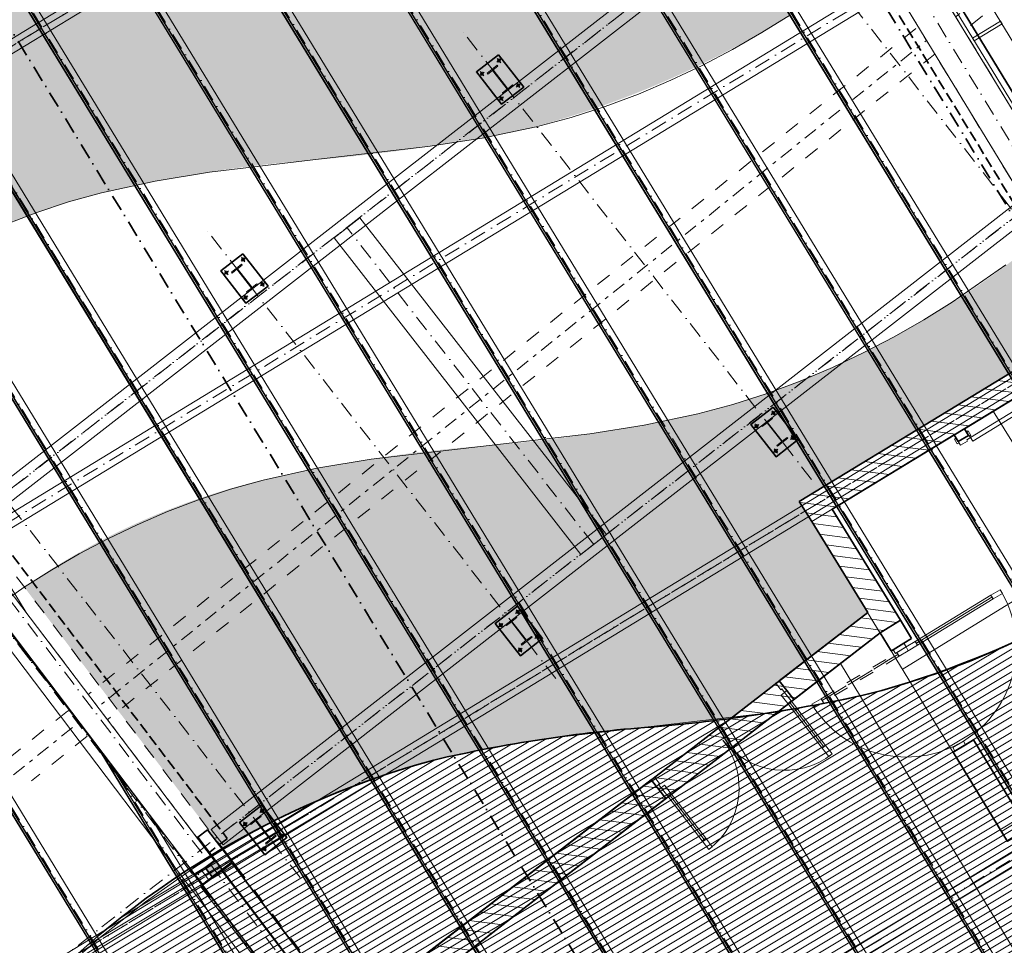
# Model space of a CAD drawing. Header units: millimetres. Extents: x -738537 to 1850049, y -250217 to 604013.
# Tile 203 of 204: x -152239 to -143125, y 496740 to 505314. Entities that reach past the tile are written whole.
import ezdxf

# ---------------------------------------------------------------- set-up
doc = ezdxf.new("R2010")
doc.units = ezdxf.units.MM
doc.header["$MEASUREMENT"] = 0
doc.set_wipeout_variables(frame=1)
for name, pattern in [('Dashed', [280, 140, -140]), ('Dot & Dashed', [280, 150, -60, 0, -70]), ('Double Dashed', [285, 130, -60, 35, -60]), ('Hidden Line', [140, 100, -40]), ('Hidden Line copy', [230, 150, -80]), ('Wipeout_Contour', [1000, 0, -1000])]:
    doc.linetypes.add(name, pattern=pattern)
for name, color, linetype, lineweight in [('0_Pen_No__1', 214, 'Continuous', 35), ('0_Pen_No__128', 9, 'Continuous', 0), ('0_Pen_No__161', 1, 'Continuous', 5), ('0_Pen_No__2', 1, 'Continuous', 25), ('0_Pen_No__3', 30, 'Continuous', 15), ('0_Pen_No__4', 5, 'Continuous', 5), ('0_Pen_No__41', 7, 'Continuous', 60), ('0_Pen_No__5', 4, 'Continuous', 5), ('0_Pen_No__6', 7, 'Continuous', 5), ('0_Pen_No__69', 255, 'Continuous', 20), ('0_Pen_No__90', 255, 'Continuous', 20)]:
    doc.layers.add(name, color=color, linetype=linetype, lineweight=lineweight)
doc.layers.add('0_Pen_No__168', color=7, linetype='Continuous', lineweight=5, true_color=0x996633)
doc.layers.add('0_Pen_No__7', color=7, linetype='Continuous', lineweight=5, true_color=0x9f07ff)
pattern_1 = [(352.743617, (433553.03, 499823.25), (19.893745, 156.238564), [0, -105, 0, -157.5]), (57.743617, (433767.27, 499546.49), (-133.192768, 84.059126), [0, -77, 0, -133])]
pattern_2 = [(352.743617, (433276.26, 499609.01), (11.367854, 89.27918), [])]

msp = doc.modelspace()

# ---------------------------------------------------------------- linework, layer by layer
at = {"layer": '0_Pen_No__1', "color": 7, "linetype": 'Hidden Line', "lineweight": 35}
for p, q in [((-144782.3, 506900.9), (-142780.1, 503614.4)), ((-144970.6, 506787.1), (-142968, 503500))]:
    msp.add_line(p, q, dxfattribs=at)
at = {"layer": '0_Pen_No__1', "color": 7, "linetype": 'Continuous', "lineweight": 35, "flags": 128}
for points in [[(-147805.8, 504989.7), (-148010.9, 504829.9), (-147777.5, 504530.1), (-147572.3, 504689.8)], [(-145264.9, 501724.7), (-145470.1, 501565), (-145236.6, 501265.2), (-145031.5, 501424.9)], [(-147631.8, 499881.6), (-147836.9, 499721.9), (-147603.5, 499422.1), (-147398.3, 499581.8)]]:
    msp.add_lwpolyline(points, close=True, dxfattribs=at)
at = {"layer": '0_Pen_No__1', "color": 7, "linetype": 'Continuous', "lineweight": 35}
for centre in [(-147802.5, 504935.8), (-147959.5, 504813.5), (-147623.8, 504706.3), (-147780.8, 504584), (-145261.6, 501670.8), (-145418.6, 501548.6), (-145082.9, 501441.3), (-145239.9, 501319.1), (-147628.5, 499827.8), (-147785.5, 499705.5), (-147449.8, 499598.3), (-147606.8, 499476)]:
    msp.add_circle(centre, 12, dxfattribs=at)
at = {"layer": '0_Pen_No__3', "color": 7, "linetype": 'Continuous', "lineweight": 15}
for p, q in [((-147818, 504891.4), (-147912.7, 504817.7)), ((-147906.7, 504810), (-147861.8, 504844.9)), ((-147861.8, 504844.9), (-147726.4, 504671)), ((-147856.9, 504848.7), (-147812, 504883.7)), ((-147721.5, 504674.8), (-147856.9, 504848.7)), ((-147812, 504883.7), (-147818, 504891.4)), ((-147912.7, 504817.7), (-147906.7, 504810)), ((-147726.4, 504671), (-147771.3, 504636.1)), ((-147765.3, 504628.3), (-147670.6, 504702.1)), ((-147676.6, 504709.8), (-147721.5, 504674.8)), ((-147670.6, 504702.1), (-147676.6, 504709.8)), ((-147771.3, 504636.1), (-147765.3, 504628.3)), ((-145277.2, 501626.5), (-145371.8, 501552.8)), ((-145365.8, 501545), (-145320.9, 501580)), ((-145320.9, 501580), (-145185.5, 501406.1)), ((-145316, 501583.8), (-145271.1, 501618.8)), ((-145180.6, 501409.9), (-145316, 501583.8)), ((-145271.1, 501618.8), (-145277.2, 501626.5)), ((-145371.8, 501552.8), (-145365.8, 501545)), ((-145185.5, 501406.1), (-145230.4, 501371.1)), ((-145224.4, 501363.4), (-145129.7, 501437.1)), ((-145135.7, 501444.9), (-145180.6, 501409.9)), ((-145129.7, 501437.1), (-145135.7, 501444.9)), ((-145230.4, 501371.1), (-145224.4, 501363.4)), ((-147644, 499783.4), (-147738.7, 499709.7)), ((-147732.7, 499702), (-147687.8, 499736.9)), ((-147682.9, 499740.7), (-147638, 499775.7)), ((-147638, 499775.7), (-147644, 499783.4)), ((-147738.7, 499709.7), (-147732.7, 499702))]:
    msp.add_line(p, q, dxfattribs=at)
msp.add_lwpolyline([(-142963.2, 497908.2), (-140401.2, 499469.1), (-142152.2, 502343.3), (-144719.1, 500779.4)], close=True, dxfattribs=at)
at = {"layer": '0_Pen_No__4', "color": 7, "linetype": 'Continuous', "lineweight": 5}
for p, q in [((-143418.7, 505143.2), (-143159, 505301.3)), ((-143159, 505301.3), (-143143.4, 505275.7)), ((-143143.4, 505275.7), (-143403.1, 505117.5)), ((-143403.1, 505117.5), (-143418.7, 505143.2))]:
    msp.add_line(p, q, dxfattribs=at)
at = {"layer": '0_Pen_No__5', "color": 7, "linetype": 'Dot & Dashed', "lineweight": 5}
for p, q in [((-142541.6, 502896.5), (-145766.9, 507042.6)), ((-144908.5, 501053.4), (-148133.8, 505199.5))]:
    msp.add_line(p, q, dxfattribs=at)
at = {"layer": '0_Pen_No__6', "color": 7, "linetype": 'Continuous', "lineweight": 5}
for p, q in [((-144563.9, 506773), (-142795, 503869.4)), ((-142760.8, 503890.2), (-144529.7, 506793.8))]:
    msp.add_line(p, q, dxfattribs=at)
at = {"layer": '0_Pen_No__7', "color": 250, "linetype": 'Hidden Line copy', "lineweight": 5, "true_color": 0x3f3f3f}
for p, q in [((-147782.1, 504951.6), (-147822.8, 504919.9)), ((-147818.3, 504956.1), (-147786.6, 504915.5)), ((-147979.8, 504797.6), (-147939.2, 504829.3)), ((-147975.3, 504833.8), (-147943.7, 504793.1)), ((-147603.5, 504722.1), (-147644.1, 504690.5)), ((-147607.9, 504685.9), (-147639.6, 504726.6)), ((-147801.2, 504568.2), (-147760.5, 504599.8)), ((-147765, 504563.7), (-147796.7, 504604.3)), ((-145241.3, 501686.7), (-145281.9, 501655)), ((-145277.4, 501691.2), (-145245.7, 501650.5)), ((-145439, 501532.7), (-145398.3, 501564.4)), ((-145434.5, 501568.9), (-145402.9, 501528.2)), ((-145062.6, 501457.2), (-145103.2, 501425.5)), ((-145067.1, 501421), (-145098.7, 501461.7)), ((-145260.3, 501303.3), (-145219.6, 501334.9)), ((-145224.1, 501298.7), (-145255.8, 501339.4)), ((-147608.1, 499843.6), (-147648.8, 499811.9)), ((-147644.3, 499848.1), (-147612.6, 499807.5)), ((-147805.8, 499689.6), (-147765.2, 499721.3)), ((-147801.3, 499725.8), (-147769.7, 499685.1)), ((-147429.5, 499614.1), (-147470.1, 499582.4)), ((-147433.9, 499577.9), (-147465.6, 499618.6)), ((-147627.2, 499460.2), (-147586.5, 499491.8)), ((-147591, 499455.6), (-147622.7, 499496.3))]:
    msp.add_line(p, q, dxfattribs=at)

# ---------------------------------------------------------------- wipeouts: each hides what was drawn before it
at = {"color": 254, "linetype": 'Wipeout_Contour', "lineweight": 0, "ltscale": 7218071.709642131}
msp.add_wipeout([(-164699.9, 505465), (-158123.6, 496944), (-156126, 498485.6), (-152228, 493429.6), (-151659.7, 493834.9), (-149519.8, 495360.7), (-149040.3, 494688.3), (-148680.8, 494970.1), (-153725.9, 501401.7), (-157970.6, 498125.3), (-163518.6, 505313.9), (-159420.2, 508476.9), (-159929.1, 509146.9)], dxfattribs=at)

# ---------------------------------------------------------------- next in the draw order: hatches: boundary and pattern name
at = {"layer": '0_Pen_No__6', "linetype": 'Continuous', "lineweight": 5}
h = msp.add_hatch(dxfattribs=at)
h.set_pattern_fill('HATCH__STONE', style=0, pattern_type=2)
h.set_pattern_definition(pattern_1)
h.paths.add_polyline_path([(-146001, 508661.1, -0.108192), (-149120.2, 507028.3, -0.035515), (-151115.6, 506715.7, 0.036954), (-153145, 506416.1, 0.097867), (-155971.3, 505035.3), (-154036.5, 502483.7, -0.088721), (-151652.4, 503664.8, -0.041724), (-149629.4, 504005, 0.030438), (-147606.2, 504287.8, 0.109172), (-144312.2, 505931.5)])
at = {"layer": '0_Pen_No__7', "linetype": 'Continuous', "lineweight": 5, "true_color": 0x3f3f3f}
msp.add_hatch(color=250, dxfattribs=at).paths.add_polyline_path([(-150682.3, 497670.9), (-150456.5, 497373), (-150364.9, 497442.4), (-150590.7, 497740.4)])

# ---------------------------------------------------------------- next in the draw order: linework, layer by layer
at = {"layer": '0_Pen_No__1', "color": 7, "linetype": 'Hidden Line', "lineweight": 35}
for p, q in [((-152644.1, 500796.4), (-150317.6, 497730)), ((-152819, 500662.8), (-150492.7, 497593.6)), ((-150318.1, 497726.9), (-150492.7, 497593.6))]:
    msp.add_line(p, q, dxfattribs=at)
at = {"layer": '0_Pen_No__1', "color": 7, "linetype": 'Continuous', "lineweight": 35}
for p, q in [((-150682.3, 497670.9), (-150590.7, 497740.4)), ((-150682.3, 497670.9), (-150590.7, 497740.4)), ((-150590.7, 497740.4), (-150499, 497809.9)), ((-150590.7, 497740.4), (-150499, 497809.9)), ((-150590.7, 497740.4), (-150364.9, 497442.4)), ((-150774, 497601.5), (-150694.3, 497661.9)), ((-150774, 497601.5), (-150694.3, 497661.9)), ((-150774, 497601.5), (-150694.3, 497661.9)), ((-150694.3, 497661.9), (-150682.3, 497670.9)), ((-150694.3, 497661.9), (-150682.3, 497670.9)), ((-150682.3, 497670.9), (-150456.5, 497373))]:
    msp.add_line(p, q, dxfattribs=at)
at = {"layer": '0_Pen_No__1', "color": 7, "linetype": 'Continuous', "lineweight": 35, "flags": 128}
for points in [[(-150172.7, 503146.6), (-150377.8, 502986.8), (-150144.3, 502687), (-149939.2, 502846.8)], [(-149998.7, 498038.6), (-150203.8, 497878.8), (-149970.4, 497579), (-149765.2, 497738.7)]]:
    msp.add_lwpolyline(points, close=True, dxfattribs=at)
at = {"layer": '0_Pen_No__1', "color": 7, "linetype": 'Continuous', "lineweight": 35}
for points in [[(-150273.2, 497511.9), (-150499, 497809.9)], [(-150774, 497601.5), (-150548.2, 497303.5)], [(-150548.2, 497303.5), (-150273.2, 497511.9)], [(-150271.2, 497501), (-150542.2, 497295.7)], [(-150542.2, 497295.7), (-149475, 495887.5)]]:
    msp.add_lwpolyline(points, dxfattribs=at)
for centre in [(-150169.4, 503092.7), (-150326.4, 502970.4), (-149990.6, 502863.2), (-150147.7, 502740.9), (-149995.4, 497984.7), (-150152.4, 497862.4), (-149816.6, 497755.2), (-149973.7, 497632.9)]:
    msp.add_circle(centre, 12, dxfattribs=at)
at = {"layer": '0_Pen_No__2', "color": 7, "linetype": 'Continuous', "lineweight": 25}
for points in [[(-150682.3, 497671), (-150590.6, 497740.4), (-150527.8, 497657.6), (-150619.5, 497588.1)], [(-150519.3, 497455.9), (-150427.6, 497525.4), (-150364.8, 497442.5), (-150456.5, 497373)]]:
    msp.add_lwpolyline(points, close=True, dxfattribs=at)
at = {"layer": '0_Pen_No__3', "color": 7, "linetype": 'Continuous', "lineweight": 15}
for p, q in [((-150184.9, 503048.3), (-150279.6, 502974.6)), ((-150223.8, 503005.6), (-150178.9, 503040.6)), ((-150178.9, 503040.6), (-150184.9, 503048.3)), ((-150279.6, 502974.6), (-150273.6, 502966.9)), ((-150273.6, 502966.9), (-150228.7, 503001.8)), ((-150228.7, 503001.8), (-150093.3, 502827.9)), ((-150088.4, 502831.8), (-150223.8, 503005.6)), ((-150132.1, 502785.3), (-150037.4, 502859)), ((-150043.5, 502866.7), (-150088.4, 502831.8)), ((-150037.4, 502859), (-150043.5, 502866.7)), ((-150093.3, 502827.9), (-150138.1, 502793)), ((-150138.1, 502793), (-150132.1, 502785.3)), ((-150010.9, 497940.3), (-150105.6, 497866.6)), ((-150049.8, 497897.6), (-150004.9, 497932.6)), ((-150004.9, 497932.6), (-150010.9, 497940.3)), ((-150105.6, 497866.6), (-150099.6, 497858.9)), ((-150099.6, 497858.9), (-150054.7, 497893.8)), ((-150054.7, 497893.8), (-149919.3, 497719.9)), ((-149914.4, 497723.7), (-150049.8, 497897.6)), ((-149958.1, 497677.2), (-149863.4, 497751)), ((-149869.5, 497758.7), (-149914.4, 497723.7)), ((-149863.4, 497751), (-149869.5, 497758.7)), ((-150372.4, 497654.4), (-150377.9, 497650.2)), ((-150372.4, 497654.4), (-150377.9, 497650.2)), ((-150377.9, 497650.2), (-150272.5, 497511.1)), ((-150377.9, 497650.2), (-150272.5, 497511.1)), ((-150157.3, 497370.7), (-150372.4, 497654.4)), ((-149919.3, 497719.9), (-149964.2, 497685)), ((-149964.2, 497685), (-149958.1, 497677.2)), ((-150272.5, 497511.1), (-150547.5, 497302.7)), ((-150543.3, 497297.2), (-150268.3, 497505.6)), ((-150268.3, 497505.6), (-150162.9, 497366.5)), ((-150652.9, 497441.8), (-150658.5, 497437.6)), ((-150658.5, 497437.6), (-150443.5, 497153.9)), ((-150547.5, 497302.7), (-150652.9, 497441.8)), ((-150162.9, 497366.5), (-150157.3, 497370.7)), ((-150437.9, 497158.1), (-150543.3, 497297.2)), ((-150443.5, 497153.9), (-150437.9, 497158.1))]:
    msp.add_line(p, q, dxfattribs=at)
msp.add_lwpolyline([(-161459.3, 523616.4), (-162528.4, 524819), (-165486.5, 522193.5), (-164417.7, 520986.2), (-165655.5, 519885.8), (-158661.4, 512020.6), (-161000.3, 509940.8), (-160550.1, 509434.5), (-160072.2, 509869.7), (-146311.3, 491713.3), (-146288.8, 491683.7), (-141875.7, 485860.3), (-134132.3, 489842.1), (-149778.1, 515524.1), (-150456.9, 515110.5), (-159275.2, 525087.2), (-159407, 524970.1), (-159640.9, 525233.1)], close=True, dxfattribs=at)
at = {"layer": '0_Pen_No__3', "color": 7, "linetype": 'Dashed', "lineweight": 15}
msp.add_lwpolyline([(-164699.9, 505465), (-158123.6, 496944), (-156126, 498485.6), (-152228, 493429.6), (-151659.7, 493834.9), (-149519.8, 495360.7), (-149040.3, 494688.3), (-148680.8, 494970.1), (-153725.9, 501401.7), (-157970.6, 498125.3), (-163518.6, 505313.9), (-159420.2, 508476.9), (-159929.1, 509146.9)], close=True, dxfattribs=at)
at = {"layer": '0_Pen_No__5', "color": 7, "linetype": 'Dot & Dashed', "lineweight": 5}
for p, q in [((-147275.4, 499210.3), (-150500.7, 503356.4)), ((-149642.3, 497367.2), (-152867.6, 501513.3))]:
    msp.add_line(p, q, dxfattribs=at)
at = {"layer": '0_Pen_No__6', "color": 7, "linetype": 'Continuous', "lineweight": 5}
for p, q in [((-145846.5, 509079.5), (-156615.9, 502515.7)), ((-145784.1, 508977), (-156553.4, 502413.3)), ((-144924.4, 506840), (-148823.5, 503803.8)), ((-148712.9, 503661.8), (-144813.8, 506698)), ((-148823.5, 503803.8), (-152722.5, 500767.6)), ((-152611.9, 500625.6), (-148712.9, 503661.8)), ((-150756.4, 497677.6), (-152810.1, 500387.2)), ((-152778.2, 500411.4), (-150724.5, 497701.7)), ((-150466.9, 497811.6), (-150411.6, 497740.6)), ((-150411.6, 497740.6), (-150356.3, 497669.6)), ((-150804.2, 497641.3), (-150724.5, 497701.7)), ((-150774, 497601.5), (-150804.2, 497641.3)), ((-150694.3, 497661.9), (-150774, 497601.5)), ((-150724.5, 497701.7), (-150756.4, 497677.6)), ((-150724.5, 497701.7), (-150694.3, 497661.9))]:
    msp.add_line(p, q, dxfattribs=at)
msp.add_lwpolyline([(-146806.7, 500543.9), (-149090, 503479), (-149326.8, 503294.8), (-147043.5, 500359.7)], close=True, dxfattribs=at)
at = {"layer": '0_Pen_No__69', "color": 255, "linetype": 'Dot & Dashed', "lineweight": 20}
for p, q in [((-145815.3, 509028.3), (-156602.4, 502453.7)), ((-155076.7, 503320), (-150574.9, 497422.2))]:
    msp.add_line(p, q, dxfattribs=at)
at = {"layer": '0_Pen_No__7', "color": 250, "linetype": 'Dot & Dashed', "lineweight": 5, "true_color": 0x3f3f3f}
msp.add_line((-146925.1, 500451.8), (-149208.4, 503386.9), dxfattribs=at)
at = {"layer": '0_Pen_No__7', "color": 250, "linetype": 'Hidden Line copy', "lineweight": 5, "true_color": 0x3f3f3f}
for p, q in [((-150149, 503108.5), (-150189.7, 503076.8)), ((-150185.2, 503113), (-150153.5, 503072.4)), ((-150346.7, 502954.5), (-150306, 502986.2)), ((-150342.2, 502990.7), (-150310.6, 502950)), ((-149970.3, 502879), (-150011, 502847.4)), ((-149974.8, 502842.8), (-150006.4, 502883.6)), ((-150168, 502725.1), (-150127.4, 502756.8)), ((-150131.8, 502720.6), (-150163.6, 502761.2)), ((-150011.2, 498005), (-149979.5, 497964.4)), ((-149975, 498000.5), (-150015.7, 497968.8)), ((-150172.7, 497846.5), (-150132, 497878.2)), ((-150168.2, 497882.7), (-150136.6, 497842)), ((-149796.3, 497771), (-149837, 497739.4)), ((-149800.8, 497734.8), (-149832.4, 497775.5)), ((-149994, 497617.1), (-149953.4, 497648.7)), ((-149957.8, 497612.6), (-149989.6, 497653.2))]:
    msp.add_line(p, q, dxfattribs=at)
at = {"layer": '0_Pen_No__90', "color": 255, "linetype": 'Continuous', "lineweight": 20}
for p, q in [((-150535.1, 497452.5), (-152786, 500401.4)), ((-152865.5, 500340.7), (-150614.6, 497391.8)), ((-150614.6, 497391.8), (-150574.9, 497422.2)), ((-150574.9, 497422.2), (-150535.1, 497452.5)), ((-150523.3, 497312.3), (-150563.1, 497282)), ((-150483.6, 497342.7), (-150523.3, 497312.3))]:
    msp.add_line(p, q, dxfattribs=at)

# ---------------------------------------------------------------- next in the draw order: wipeouts: each hides what was drawn before it
at = {"color": 254, "linetype": 'Wipeout_Contour', "lineweight": 0, "ltscale": 2203541.191994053}
msp.add_wipeout([(-144907.1, 500664.9), (-143151.2, 497793.7), (-140401.2, 499469.1), (-142152.2, 502343.3)], dxfattribs=at)

# ---------------------------------------------------------------- next in the draw order: hatches: boundary and pattern name
at = {"layer": '0_Pen_No__128', "linetype": 'Continuous', "lineweight": 0}
h = msp.add_hatch(dxfattribs=at)
h.set_pattern_fill('PATTERN__TILES_ANGLED', color=9, style=0, pattern_type=2)
h.set_pattern_definition([(31.61, (-142650, 500070), (-209670, 340640), []), (121.61, (-142650, 500070), (340640, 209670), [])])
h.paths.add_polyline_path([(-144907.1, 500664.9), (-143151.2, 497793.7), (-140401.2, 499469.1), (-142152.2, 502343.3)])

# ---------------------------------------------------------------- next in the draw order: linework, layer by layer
at = {"layer": '0_Pen_No__1', "color": 7, "linetype": 'Continuous', "lineweight": 35}
for p, q in [((-143456.7, 501463.7), (-143476, 501495.2)), ((-143456.7, 501463.7), (-143476, 501495.2)), ((-143456.7, 501463.7), (-143476, 501495.2)), ((-143550.4, 501406.1), (-143569.8, 501437.7)), ((-143550.4, 501406.1), (-143569.8, 501437.7)), ((-143550.4, 501406.1), (-143569.8, 501437.7)), ((-143550.4, 501406.1), (-143456.7, 501463.7)), ((-143550.4, 501406.1), (-143456.7, 501463.7)), ((-143550.4, 501406.1), (-143456.7, 501463.7))]:
    msp.add_line(p, q, dxfattribs=at)
for points in [[(-142266.6, 502531.2), (-145022.4, 500852.3)], [(-144719.1, 500779.4), (-142152.2, 502343.3)], [(-143494.6, 501525.4), (-142152.2, 502343.3)], [(-144719.1, 500779.4), (-143588.5, 501468.2)], [(-143588.5, 501468.2), (-143550.4, 501406.1)], [(-143456.7, 501463.7), (-143494.6, 501525.4)], [(-145022.4, 500852.3), (-144907.9, 500664.4)], [(-145022.4, 500852.3), (-144907.9, 500664.4)], [(-144085.9, 499750.6), (-144719.1, 500779.4)], [(-144086.2, 499751), (-144719.1, 500779.4)], [(-144907, 500665), (-144389.5, 499824.1)], [(-144907, 500665), (-144389.5, 499824.1)]]:
    msp.add_lwpolyline(points, dxfattribs=at)
at = {"layer": '0_Pen_No__168', "color": 25, "linetype": 'Continuous', "lineweight": 5, "true_color": 0x996633}
msp.add_lwpolyline([(-144907.1, 500664.9), (-143151.2, 497793.7), (-140401.2, 499469.1), (-142152.2, 502343.3)], close=True, dxfattribs=at)
at = {"layer": '0_Pen_No__3', "color": 7, "linetype": 'Continuous', "lineweight": 15}
for p, q in [((-143476, 501495.2), (-143459.8, 501505.2)), ((-143449.9, 501452.6), (-143476, 501495.2)), ((-143459.8, 501505.2), (-143433.7, 501462.6)), ((-143586, 501427.7), (-143569.8, 501437.7)), ((-143559.8, 501385.1), (-143586, 501427.7)), ((-143569.8, 501437.7), (-143543.6, 501395.1)), ((-143543.6, 501395.1), (-143559.8, 501385.1)), ((-143433.7, 501462.6), (-143449.9, 501452.6))]:
    msp.add_line(p, q, dxfattribs=at)
at = {"layer": '0_Pen_No__5', "color": 7, "linetype": 'Dot & Dashed', "lineweight": 5}
msp.add_line((-143042.8, 510717.2), (-158681.2, 501190.1), dxfattribs=at)
at = {"layer": '0_Pen_No__6', "color": 7, "linetype": 'Continuous', "lineweight": 5}
for p, q in [((-142989.1, 503634.6), (-146728, 500723.1)), ((-146617.4, 500581.1), (-142878.5, 503492.5)), ((-142718.6, 501884.1), (-143437.8, 501442.4)), ((-143416.8, 501408.4), (-142697.6, 501850)), ((-143550.4, 501406.1), (-143452.4, 501466.3)), ((-143529.5, 501372), (-143550.4, 501406.1)), ((-143465.6, 501411.3), (-143529.5, 501372)), ((-143437.8, 501442.4), (-143471.8, 501421.5)), ((-143471.8, 501421.5), (-143465.6, 501411.3)), ((-143452.4, 501466.3), (-143437.8, 501442.4)), ((-143437.8, 501442.4), (-143416.8, 501408.4)), ((-143163.7, 500034), (-143249.1, 499982)), ((-143142.9, 499999.8), (-143163.7, 500034)), ((-143249.1, 499982), (-143228.3, 499947.8)), ((-143228.3, 499947.8), (-143142.9, 499999.8))]:
    msp.add_line(p, q, dxfattribs=at)
at = {"layer": '0_Pen_No__7', "color": 250, "linetype": 'Dot & Dashed', "lineweight": 5, "true_color": 0x3f3f3f}
msp.add_line((-144869.1, 506769), (-152667.2, 500696.6), dxfattribs=at)

# ---------------------------------------------------------------- next in the draw order: wipeouts: each hides what was drawn before it
at = {"color": 254, "linetype": 'Wipeout_Contour', "lineweight": 0, "ltscale": 3274114.801400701}
msp.add_wipeout([(-149340.7, 495713.2), (-141882.9, 485858.3), (-134439.9, 489683.9), (-140343.8, 499375), (-143093.9, 497699.8), (-144273.6, 499635.7)], dxfattribs=at)

# ---------------------------------------------------------------- next in the draw order: hatches: boundary and pattern name
at = {"layer": '0_Pen_No__128', "linetype": 'Continuous', "lineweight": 0}
h = msp.add_hatch(dxfattribs=at)
h.set_pattern_fill('PATTERN__TILES_ANGLED', color=9, style=0, pattern_type=2)
h.set_pattern_definition([(31.22, (-141300, 493150), (-207350, 342060), []), (121.22, (-141300, 493150), (342060, 207350), [])])
h.paths.add_polyline_path([(-149340.7, 495713.2), (-141882.9, 485858.3), (-134439.9, 489683.9), (-140343.8, 499375), (-143093.9, 497699.8), (-144273.6, 499635.7)])
at = {"layer": '0_Pen_No__6', "linetype": 'Continuous', "lineweight": 5}
h = msp.add_hatch(dxfattribs=at)
h.set_pattern_fill('HATCH__STONE', style=0, pattern_type=2)
h.set_pattern_definition(pattern_1)
h.paths.add_polyline_path([(-142749.6, 503323.7, -0.108192), (-145867.2, 501685.1, -0.035515), (-147885.4, 501370.5, 0.036954), (-149872.5, 501077.6, 0.097867), (-152196.7, 500057.9), (-150352.5, 497629.6, -0.072917), (-148405.1, 498456.1, -0.037012), (-146393.9, 498767.4, 0.037591), (-145659.2, 498841.3), (-144389.5, 499824.1), (-145022.3, 500852.4), (-142266.6, 502531.2)])
at = {"layer": '0_Pen_No__7', "linetype": 'Continuous', "lineweight": 5, "true_color": 0x3f3f3f}
h = msp.add_hatch(dxfattribs=at)
h.set_pattern_fill('HATCH__BRICK', color=250, style=0, pattern_type=2)
h.set_pattern_definition(pattern_2)
h.paths.add_polyline_path([(-144086.2, 499751), (-144719.1, 500779.4), (-144907, 500665), (-144273.6, 499635.7)])
h = msp.add_hatch(dxfattribs=at)
h.set_pattern_fill('HATCH__BRICK', color=250, style=0, pattern_type=2)
h.set_pattern_definition(pattern_2)
h.paths.add_polyline_path([(-144273.6, 499635.7), (-144389.5, 499824.1), (-149301.3, 496021.9), (-149168.4, 495846.6)])
msp.add_hatch(color=250, dxfattribs=at).paths.add_polyline_path([(-150450.5, 497365.1), (-148987.1, 495434.1), (-148899.4, 495500.6), (-150362.9, 497431.6)])

# ---------------------------------------------------------------- next in the draw order: linework, layer by layer
at = {"layer": '0_Pen_No__1', "color": 7, "linetype": 'Dot & Dashed', "lineweight": 35}
for p, q in [((-129559.2, 481359.8), (-160920, 532837.5)), ((-157791, 514205), (-135467, 477560.9))]:
    msp.add_line(p, q, dxfattribs=at)
at = {"layer": '0_Pen_No__1', "color": 7, "linetype": 'Continuous', "lineweight": 35}
for p, q in [((-144055.6, 499537.4), (-143983, 499581.6)), ((-144055.6, 499537.4), (-143983, 499581.6)), ((-144170.8, 499467.1), (-144153.8, 499477.5)), ((-144170.8, 499467.1), (-144153.8, 499477.5)), ((-144153.8, 499477.5), (-144055.6, 499537.4)), ((-144153.8, 499477.5), (-144055.6, 499537.4)), ((-144153.8, 499477.5), (-144055.6, 499537.4)), ((-145207.5, 499190.9), (-145137.1, 499100)), ((-145207.5, 499190.9), (-145137.1, 499100)), ((-145207.5, 499190.9), (-145137.1, 499100)), ((-145137.1, 499100), (-145072.8, 499017)), ((-145137.1, 499100), (-145072.8, 499017)), ((-143483.1, 498598), (-143410.5, 498642.3)), ((-143483.1, 498598), (-143410.5, 498642.3)), ((-143581.3, 498538.2), (-143483.1, 498598)), ((-143581.3, 498538.2), (-143483.1, 498598)), ((-143581.3, 498538.2), (-143483.1, 498598)), ((-143598.4, 498527.8), (-143581.3, 498538.2)), ((-143598.4, 498527.8), (-143581.3, 498538.2)), ((-146393.6, 498272.7), (-146323.2, 498181.8)), ((-146393.6, 498272.7), (-146323.2, 498181.8)), ((-146393.6, 498272.7), (-146323.2, 498181.8)), ((-146323.2, 498181.8), (-146258.9, 498098.8)), ((-146323.2, 498181.8), (-146258.9, 498098.8)), ((-150450.5, 497365.1), (-148987.1, 495434.1)), ((-150362.9, 497431.6), (-148899.4, 495500.6))]:
    msp.add_line(p, q, dxfattribs=at)
for points in [[(-144389.5, 499824.1), (-149301.3, 496021.9)], [(-144389.5, 499824.1), (-145207.5, 499190.9)], [(-144273.6, 499635.7), (-144086.2, 499751)], [(-143983, 499581.6), (-144085.9, 499750.6)], [(-149168.4, 495846.6), (-144273.6, 499635.7)], [(-145072.8, 499017), (-144273.6, 499635.7)], [(-144273.6, 499635.7), (-144170.8, 499467.1)], [(-142963.2, 497908.2), (-143410.5, 498642.3)], [(-143598.4, 498527.8), (-143093.9, 497699.8)], [(-146393.6, 498272.7), (-149206.1, 496095.6)], [(-149073.2, 495920.2), (-146258.9, 498098.8)], [(-149206.1, 496095.6), (-150271.2, 497501)]]:
    msp.add_lwpolyline(points, dxfattribs=at)
at = {"layer": '0_Pen_No__168', "color": 25, "linetype": 'Continuous', "lineweight": 5, "true_color": 0x996633}
msp.add_lwpolyline([(-149340.7, 495713.2), (-141882.9, 485858.3), (-134439.9, 489683.9), (-140343.8, 499375), (-143093.9, 497699.8), (-144273.6, 499635.7)], close=True, dxfattribs=at)
at = {"layer": '0_Pen_No__3', "color": 7, "linetype": 'Continuous', "lineweight": 15}
for p, q in [((-147687.8, 499736.9), (-147552.4, 499563)), ((-147547.5, 499566.8), (-147682.9, 499740.7)), ((-147552.4, 499563), (-147597.3, 499528.1)), ((-147591.3, 499520.3), (-147496.6, 499594.1)), ((-147502.6, 499601.8), (-147547.5, 499566.8)), ((-147496.6, 499594.1), (-147502.6, 499601.8)), ((-147597.3, 499528.1), (-147591.3, 499520.3))]:
    msp.add_line(p, q, dxfattribs=at)
for centre, radius, start, end in [((-144034.7, 499503.2), 1020, 301.35832, 31.35832), ((-144034.7, 499503.2), 1020, 211.35832, 301.35832), ((-146301.1, 498198.9), 722, 307.74362, 37.74362), ((-145159.2, 499082.9), 722, 217.74362, 307.74362)]:
    msp.add_arc(centre, radius, start, end, dxfattribs=at)
at = {"layer": '0_Pen_No__4', "color": 7, "linetype": 'Dashed', "lineweight": 5}
msp.add_lwpolyline([(-133797, 489461), (-133796.9, 489460.9), (-144272.3, 483079.1), (-144272.4, 483079.2), (-160443.9, 509624.3), (-160444, 509624.4), (-149968.6, 516006.1), (-149968.5, 516006)], close=True, dxfattribs=at)
at = {"layer": '0_Pen_No__4', "color": 7, "linetype": 'Continuous', "lineweight": 5}
msp.add_lwpolyline([(-149500.4, 515706.2), (-133606.6, 489618.1), (-133862.8, 489462), (-149756.6, 515550.1)], close=True, dxfattribs=at)
at = {"layer": '0_Pen_No__41', "color": 7, "linetype": 'Double Dashed', "lineweight": 5}
msp.add_line((-142205.2, 506442.8), (-155012.6, 496130.8), dxfattribs=at)
at = {"layer": '0_Pen_No__41', "color": 7, "linetype": 'Dashed', "lineweight": 5}
for p, q in [((-142636.2, 506285), (-154580.7, 496667.8)), ((-142455.7, 506051.9), (-152128.3, 498263.9))]:
    msp.add_line(p, q, dxfattribs=at)
at = {"layer": '0_Pen_No__5', "color": 7, "linetype": 'Dot & Dashed', "lineweight": 5}
for p, q in [((-159478.7, 531115.8), (-129690.2, 482218.9)), ((-170943, 524499.7), (-136359.9, 478867.9)), ((-142030.7, 508978.2), (-156481.3, 497730.9)), ((-139644, 506121.4), (-158744.9, 491254.6)), ((-139140.8, 504312.2), (-154961.6, 494673.9))]:
    msp.add_line(p, q, dxfattribs=at)
at = {"layer": '0_Pen_No__6', "color": 7, "linetype": 'Continuous', "lineweight": 5}
for p, q in [((-134914, 488780.3), (-151085, 515324.4)), ((-134986.3, 488736.3), (-151157.2, 515280.4)), ((-134984.4, 488737.5), (-151155.4, 515281.5)), ((-134982.7, 488738.5), (-151153.7, 515282.6)), ((-134969.3, 488746.6), (-151140.3, 515290.7)), ((-134967.4, 488747.8), (-151138.4, 515291.9)), ((-135768, 488260.1), (-151939, 514804.1)), ((-135840.3, 488216.1), (-152011.2, 514760.1)), ((-135838.4, 488217.2), (-152009.4, 514761.3)), ((-135836.7, 488218.2), (-152007.7, 514762.3)), ((-135823.3, 488226.4), (-151994.3, 514770.5)), ((-135821.4, 488227.5), (-151992.4, 514771.6)), ((-136694.3, 487695.8), (-152865.2, 514239.9)), ((-136692.4, 487696.9), (-152863.4, 514241)), ((-136690.7, 487698), (-152861.7, 514242)), ((-136677.3, 487706.1), (-152848.3, 514250.2)), ((-136675.4, 487707.3), (-152846.4, 514251.3)), ((-136622, 487739.8), (-152793, 514283.9)), ((-137548.3, 487175.5), (-153719.9, 513720.7)), ((-137546.4, 487176.7), (-153718.1, 513721.9)), ((-137544.7, 487177.7), (-153716.4, 513722.9)), ((-137531.3, 487185.8), (-153703, 513731.1)), ((-137529.4, 487187), (-153701.1, 513732.2)), ((-137476, 487219.5), (-153647.7, 513764.7)), ((-138330, 486699.3), (-154501.7, 513244.5)), ((-138402.3, 486655.2), (-154574, 513200.5)), ((-138400.4, 486656.4), (-154572.1, 513201.6)), ((-138398.7, 486657.4), (-154570.4, 513202.6)), ((-138385.3, 486665.6), (-154557, 513210.8)), ((-138383.4, 486666.7), (-154555.1, 513211.9)), ((-139256.3, 486135), (-155428, 512680.2)), ((-139254.4, 486136.1), (-155426.1, 512681.3)), ((-139252.7, 486137.1), (-155424.4, 512682.4)), ((-139239.3, 486145.3), (-155411, 512690.5)), ((-139237.4, 486146.4), (-155409.1, 512691.7)), ((-139184, 486179), (-155355.7, 512724.2)), ((-140110.3, 485614.7), (-156282, 512159.9)), ((-140108.4, 485615.9), (-156280.1, 512161.1)), ((-140106.7, 485616.9), (-156278.4, 512162.1)), ((-140093.3, 485625), (-156265, 512170.3)), ((-140091.5, 485626.2), (-156263.1, 512171.4)), ((-140038, 485658.7), (-156209.7, 512203.9)), ((-140892, 485138.4), (-157063.7, 511683.7)), ((-140964.3, 485094.4), (-157136, 511639.7)), ((-140962.4, 485095.6), (-157134.1, 511640.8)), ((-140960.7, 485096.6), (-157132.4, 511641.8)), ((-140947.3, 485104.8), (-157119, 511650)), ((-140945.5, 485105.9), (-157117.1, 511651.1)), ((-141801.3, 484584.5), (-157973, 511129.7)), ((-141799.5, 484585.6), (-157971.1, 511130.9)), ((-141746.1, 484618.2), (-157917.7, 511163.4)), ((-141818.3, 484574.2), (-157990, 511119.4)), ((-141816.4, 484575.3), (-157988.1, 511120.5)), ((-141814.7, 484576.3), (-157986.4, 511121.6)), ((-142670.2, 484050.4), (-158844, 510599.1)), ((-142668.3, 484051.6), (-158842.1, 510600.3)), ((-142666.6, 484052.6), (-158840.4, 510601.3)), ((-142653.2, 484060.7), (-158827, 510609.5)), ((-142651.3, 484061.9), (-158825.1, 510610.6)), ((-142597.9, 484094.4), (-158771.7, 510643.1)), ((-143524.2, 483530.1), (-159698, 510078.9)), ((-143522.3, 483531.3), (-159696.1, 510080)), ((-143520.6, 483532.3), (-159694.4, 510081)), ((-143507.2, 483540.5), (-159681, 510089.2)), ((-143505.3, 483541.6), (-159679.1, 510090.3)), ((-143451.9, 483574.1), (-159625.7, 510122.9)), ((-141781.9, 485843), (-159600.3, 509384.5)), ((-141925.4, 485734.3), (-159743.8, 509275.9)), ((-143897.4, 505875.8), (-154666.8, 499312.1)), ((-143835, 505773.4), (-154604.3, 499209.6)), ((-146728, 500723.1), (-150466.9, 497811.6)), ((-150356.3, 497669.6), (-146617.4, 500581.1)), ((-143238.7, 499964.9), (-143938.9, 499538.2)), ((-143949.3, 499555.2), (-144034.7, 499503.2)), ((-143928.5, 499521.1), (-143949.3, 499555.2)), ((-144153.8, 499477.5), (-144055.6, 499537.4)), ((-144132.9, 499443.4), (-144153.8, 499477.5)), ((-144034.7, 499503.2), (-144132.9, 499443.4)), ((-144055.6, 499537.4), (-144034.7, 499503.2)), ((-144034.7, 499503.2), (-144013.9, 499469)), ((-144013.9, 499469), (-143928.5, 499521.1)), ((-145207.5, 499190.9), (-145239.1, 499166.5)), ((-145137.1, 499100), (-145207.5, 499190.9)), ((-145239.1, 499166.5), (-145193.2, 499107.1)), ((-145193.2, 499107.1), (-145183.7, 499114.5)), ((-145183.7, 499114.5), (-145159.2, 499082.9)), ((-145159.2, 499082.9), (-145137.1, 499100)), ((-145159.2, 499082.9), (-145190.8, 499058.4)), ((-145190.8, 499058.4), (-145129.6, 498979.3)), ((-145098, 499003.8), (-145159.2, 499082.9)), ((-145129.6, 498979.3), (-145098, 499003.8)), ((-144794.3, 498578.8), (-145113.8, 498991.5)), ((-144778.5, 498591), (-144810.1, 498566.5)), ((-144810.1, 498566.5), (-144748.9, 498487.5)), ((-144717.3, 498511.9), (-144778.5, 498591)), ((-143602.1, 498572.3), (-143503.9, 498632.2)), ((-143581.3, 498538.2), (-143602.1, 498572.3)), ((-143483.1, 498598), (-143581.3, 498538.2)), ((-143503.9, 498632.2), (-143483.1, 498598)), ((-144748.9, 498487.5), (-144717.3, 498511.9)), ((-146362, 498297.2), (-146393.6, 498272.7)), ((-146316.1, 498237.9), (-146362, 498297.2)), ((-146393.6, 498272.7), (-146323.2, 498181.8)), ((-146325.5, 498230.6), (-146316.1, 498237.9)), ((-146301.1, 498199), (-146325.5, 498230.6)), ((-146323.2, 498181.8), (-146301.1, 498199)), ((-146301.1, 498199), (-146269.4, 498223.4)), ((-146239.9, 498119.9), (-146301.1, 498199)), ((-146269.4, 498223.4), (-146208.2, 498144.4)), ((-146208.2, 498144.4), (-146239.9, 498119.9)), ((-145904.5, 497719.3), (-146224, 498132.1)), ((-145920.3, 497707.1), (-145888.7, 497731.6)), ((-145888.7, 497731.6), (-145827.5, 497652.5)), ((-145859.1, 497628), (-145920.3, 497707.1)), ((-145827.5, 497652.5), (-145859.1, 497628))]:
    msp.add_line(p, q, dxfattribs=at)
at = {"layer": '0_Pen_No__6', "color": 7, "linetype": 'Dot & Dashed', "lineweight": 5}
for p, q in [((-134959.6, 488752.6), (-151130.5, 515296.7)), ((-135813.6, 488232.3), (-151984.5, 514776.4)), ((-136667.6, 487712), (-152838.5, 514256.1)), ((-137521.6, 487191.8), (-153693.2, 513737)), ((-138375.6, 486671.5), (-154547.2, 513216.7)), ((-139229.6, 486151.2), (-155401.3, 512696.5)), ((-140083.6, 485631), (-156255.3, 512176.2)), ((-140937.6, 485110.7), (-157109.3, 511655.9)), ((-141791.6, 484590.4), (-157963.3, 511135.7)), ((-142643.5, 484066.7), (-158817.3, 510615.4)), ((-143497.5, 483546.4), (-159671.3, 510095.1))]:
    msp.add_line(p, q, dxfattribs=at)
at = {"layer": '0_Pen_No__6', "color": 7, "linetype": 'Dashed', "lineweight": 5}
for p, q in [((-144120.1, 499451.2), (-144034.7, 499503.2)), ((-144013.9, 499469), (-144099.3, 499417)), ((-144034.7, 499503.2), (-144013.9, 499469)), ((-144809.9, 499007.4), (-144109.7, 499434.1)), ((-144099.3, 499417), (-144120.1, 499451.2)), ((-144905.7, 498972.4), (-144820.4, 499024.4)), ((-144820.4, 499024.4), (-144799.5, 498990.3)), ((-144884.9, 498938.2), (-144905.7, 498972.4)), ((-144799.5, 498990.3), (-144884.9, 498938.2))]:
    msp.add_line(p, q, dxfattribs=at)
at = {"layer": '0_Pen_No__6', "color": 7, "linetype": 'Continuous', "lineweight": 5}
for points in [[(-143249.1, 499982), (-143949.3, 499555.2), (-143938.9, 499538.2), (-143238.7, 499964.9)], [(-143238.7, 499964.9), (-143938.9, 499538.2), (-143928.5, 499521.1), (-143228.3, 499947.8)], [(-144794.3, 498578.8), (-145113.8, 498991.5), (-145129.6, 498979.3), (-144810.1, 498566.5)], [(-144778.5, 498591), (-145098, 499003.8), (-145113.8, 498991.5), (-144794.3, 498578.8)], [(-145920.3, 497707.1), (-146239.9, 498119.9), (-146224, 498132.1), (-145904.5, 497719.3)], [(-145904.5, 497719.3), (-146224, 498132.1), (-146208.2, 498144.4), (-145888.7, 497731.6)]]:
    msp.add_lwpolyline(points, close=True, dxfattribs=at)
at = {"layer": '0_Pen_No__6', "color": 7, "linetype": 'Dashed', "lineweight": 5}
for points in [[(-144820.4, 499024.4), (-144120.1, 499451.2), (-144109.7, 499434.1), (-144809.9, 499007.4)], [(-144809.9, 499007.4), (-144109.7, 499434.1), (-144099.3, 499417), (-144799.5, 498990.3)]]:
    msp.add_lwpolyline(points, close=True, dxfattribs=at)
at = {"layer": '0_Pen_No__69', "color": 255, "linetype": 'Dot & Dashed', "lineweight": 20}
for p, q in [((-134105.6, 489272.9), (-150276.5, 515816.9)), ((-141855.7, 485791.4), (-159674.2, 509333)), ((-143866.2, 505824.6), (-154653.3, 499250)), ((-141913.3, 502623.2), (-152700.4, 496048.6)), ((-139962.9, 499420.3), (-150750.1, 492845.8)), ((-150523.3, 497312.3), (-146021.5, 491414.5))]:
    msp.add_line(p, q, dxfattribs=at)
at = {"layer": '0_Pen_No__7', "color": 250, "linetype": 'Dot & Dashed', "lineweight": 5, "true_color": 0x3f3f3f}
msp.add_line((-142933.8, 503563.6), (-150411.6, 497740.6), dxfattribs=at)
at = {"layer": '0_Pen_No__90', "color": 255, "linetype": 'Continuous', "lineweight": 20}
for p, q in [((-134132.3, 489256.6), (-150303.2, 515800.7)), ((-134130.4, 489257.7), (-150301.4, 515801.8)), ((-134128.7, 489258.8), (-150299.7, 515802.8)), ((-134115.3, 489266.9), (-150286.3, 515811)), ((-134113.4, 489268.1), (-150284.4, 515812.1)), ((-134060, 489300.6), (-150231, 515844.7)), ((-141944.5, 502674.5), (-152713.9, 496110.7)), ((-141882.1, 502572), (-152651.4, 496008.3)), ((-139994.1, 499471.6), (-150763.5, 492907.8)), ((-139931.7, 499369.1), (-150701, 492805.4)), ((-150563.1, 497282), (-148312.2, 494333.1)), ((-148232.7, 494393.8), (-150483.6, 497342.7))]:
    msp.add_line(p, q, dxfattribs=at)

# ---------------------------------------------------------------- next in the draw order: wipeouts: each hides what was drawn before it
at = {"color": 254, "linetype": 'Wipeout_Contour', "lineweight": 0, "ltscale": 2226955.238949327}
msp.add_wipeout([(-141972, 502710.6), (-145816.3, 509020.9), (-145914.5, 508961.1), (-142070.2, 502650.8)], dxfattribs=at)
at = {"color": 254, "linetype": 'Wipeout_Contour', "lineweight": 0, "ltscale": 2219314.491776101}
msp.add_wipeout([(-155097.1, 503304.3), (-150615.2, 497392), (-150439.9, 497524.9), (-154921.8, 503437.2)], dxfattribs=at)

# ---------------------------------------------------------------- next in the draw order: linework, layer by layer
at = {"layer": '0_Pen_No__3', "color": 7, "linetype": 'Continuous', "lineweight": 15}
msp.add_line((-150652.9, 497441.8), (-150658.5, 497437.6), dxfattribs=at)
for points in [[(-150439.9, 497524.9), (-154921.8, 503437.2)], [(-155097.1, 503304.3), (-150615.2, 497392)], [(-150615.2, 497392), (-150439.9, 497524.9)]]:
    msp.add_lwpolyline(points, dxfattribs=at)

# ---------------------------------------------------------------- next in the draw order: wipeouts: each hides what was drawn before it
at = {"color": 254, "linetype": 'Wipeout_Contour', "lineweight": 0, "ltscale": 2226867.957505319}
msp.add_wipeout([(-142070.2, 502650.8), (-145914.5, 508961.1), (-146012.7, 508901.2), (-142168.4, 502591)], dxfattribs=at)

# ---------------------------------------------------------------- next in the draw order: wipeouts: each hides what was drawn before it
at = {"color": 254, "linetype": 'Wipeout_Contour', "lineweight": 0, "ltscale": 2226780.767668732}
msp.add_wipeout([(-142168.4, 502591), (-146012.7, 508901.2), (-146110.9, 508841.4), (-142266.6, 502531.2)], dxfattribs=at)
at = {"color": 254, "linetype": 'Wipeout_Contour', "lineweight": 0, "ltscale": 2201170.471284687}
msp.add_wipeout([(-149301.3, 496021.9), (-150368.4, 497429.6), (-150543.7, 497296.7), (-149475.3, 495887.2)], dxfattribs=at)

# ---------------------------------------------------------------- next in the draw order: hatches: boundary and pattern name
at = {"layer": '0_Pen_No__6', "linetype": 'Continuous', "lineweight": 5}
h = msp.add_hatch(dxfattribs=at)
h.set_pattern_fill('PLYWOOD', style=0, pattern_type=2)
h.set_pattern_definition([(30.91126, (-154370.34, 511443.06), (-30.8226, 51.47784), [])])
h.paths.add_polyline_path([(-149968.6, 516006.1), (-160444, 509624.4), (-157065.2, 504078.2, -0.136335), (-153240.7, 506392.5, -0.032632), (-151229.5, 506703.8, 0.036881), (-149216.4, 507004.2, 0.122446), (-145675.9, 508946)])
h = msp.add_hatch(dxfattribs=at)
h.set_pattern_fill('PLYWOOD', style=0, pattern_type=2)
h.set_pattern_definition([(30.91126, (-145540.38, 496948.763), (-30.8226, 51.47784), [])])
h.paths.add_polyline_path([(-140835.3, 501014, -0.122241), (-144380.8, 499067.8, -0.034856), (-146392.9, 498761.9, 0.038123), (-148405.1, 498456.1, 0.140012), (-152230.1, 496141.3), (-144272.4, 483079.1), (-133797, 489460.8)])
at = {"layer": '0_Pen_No__7', "linetype": 'Continuous', "lineweight": 5, "true_color": 0x3f3f3f}
h = msp.add_hatch(dxfattribs=at)
h.set_pattern_fill('HATCH__BRICK', color=250, style=0, pattern_type=2)
h.set_pattern_definition(pattern_2)
h.paths.add_polyline_path([(-142266.6, 502531.2), (-145022.4, 500852.3), (-144907.9, 500664.4), (-142152.2, 502343.3)])
h = msp.add_hatch(dxfattribs=at)
h.set_pattern_fill('STEEL', color=250, style=0, pattern_type=2)
h.set_pattern_definition([(352.743617, (433276.26, 499609), (28.419635, 223.19795), []), (352.743617, (433285.73, 499683.4), (28.419635, 223.19795), [])])
h.paths.add_polyline_path([(-150658.5, 497437.6), (-150443.5, 497153.9), (-150437.9, 497158.1), (-150543.3, 497297.2), (-150268.3, 497505.6), (-150162.9, 497366.5), (-150157.3, 497370.7), (-150372.4, 497654.4), (-150377.9, 497650.2), (-150272.5, 497511.1), (-150547.5, 497302.7), (-150652.9, 497441.8)])

# ---------------------------------------------------------------- next in the draw order: linework, layer by layer
at = {"layer": '0_Pen_No__1', "color": 7, "linetype": 'Continuous', "lineweight": 35}
msp.add_lwpolyline([(-149968.6, 516006.1), (-160444, 509624.4), (-144272.3, 483079.1), (-133796.9, 489460.9)], close=True, dxfattribs=at)
msp.add_lwpolyline([(-142266.6, 502531.2), (-145022.4, 500852.3)], dxfattribs=at)
msp.add_lwpolyline([(-140835.3, 501014, -0.122241), (-144380.8, 499067.8, -0.034856), (-146392.9, 498761.9, 0.038123), (-148405.1, 498456.1, 0.140012), (-152230.1, 496141.3), (-144272.4, 483079.1), (-133797, 489460.8)], format="xyb", close=True, dxfattribs=at)
at = {"layer": '0_Pen_No__161', "color": 1, "linetype": 'Dashed', "lineweight": 5}
for points in [[(-134080.8, 489757.6), (-134363.5, 489612.2), (-141432.8, 485974.3), (-141774.5, 485715.3), (-160005.6, 509770.4), (-160426.5, 509387.1), (-167789, 517831.7), (-164294.1, 520938.8), (-165362.9, 522146.1), (-162404.8, 524771.6), (-161335.7, 523569.1), (-159386.3, 525311.6), (-150333.3, 515063.1), (-149723.6, 515434.6)], [(-134568.4, 489894.8), (-134521.3, 489919), (-141617.3, 486267.4), (-141696.8, 486207.1), (-159948.4, 510289.2), (-160398.1, 509879.6), (-167304.4, 517800.9), (-163807.6, 520909.7), (-164876.2, 522116.8), (-162433.6, 524284.8), (-161363.7, 523081.3), (-159415.1, 524823.1), (-150400.5, 514618.2), (-149838.7, 514960.5)]]:
    msp.add_lwpolyline(points, close=True, dxfattribs=at)
at = {"layer": '0_Pen_No__3', "color": 7, "linetype": 'Continuous', "lineweight": 15}
for p, q in [((-150157.3, 497370.7), (-150372.4, 497654.4)), ((-150272.5, 497511.1), (-150547.5, 497302.7)), ((-150543.3, 497297.2), (-150268.3, 497505.6)), ((-150268.3, 497505.6), (-150162.9, 497366.5)), ((-150658.5, 497437.6), (-150443.5, 497153.9)), ((-150547.5, 497302.7), (-150652.9, 497441.8)), ((-150162.9, 497366.5), (-150157.3, 497370.7)), ((-150437.9, 497158.1), (-150543.3, 497297.2)), ((-150443.5, 497153.9), (-150437.9, 497158.1))]:
    msp.add_line(p, q, dxfattribs=at)
for points in [[(-141928.7, 502639.6), (-145816.3, 509020.9)], [(-146110.9, 508841.4), (-142266.6, 502531.2)], [(-150368.4, 497429.6), (-150543.7, 497296.7)], [(-149301.3, 496021.9), (-150368.4, 497429.6)], [(-150543.7, 497296.7), (-149475.3, 495887.2)]]:
    msp.add_lwpolyline(points, dxfattribs=at)
at = {"layer": '0_Pen_No__4', "color": 7, "linetype": 'Continuous', "lineweight": 5, "flags": 128}
for points in [[(-152369.5, 503417.5), (-152081.7, 503527.5), (-151786.1, 503625.5), (-151482.7, 503710.4), (-150985, 503819.8), (-150483.1, 503902.4), (-149472, 504021.6), (-148460.1, 504138.2), (-147957.3, 504217.4), (-147458.4, 504322.1), (-147134, 504409.4), (-146818, 504510.9), (-146510.4, 504625.6), (-146211.6, 504752.4), (-145921.5, 504890.2), (-145640.3, 505037.7), (-145368.1, 505194), (-145105, 505357.9)], [(-152655.8, 499737.7), (-152188.6, 500063.2), (-151942, 500217.7), (-151686.9, 500365.4), (-151423.5, 500505.2), (-151151.8, 500636.1), (-150872, 500757.1), (-150584.2, 500867), (-150288.5, 500965), (-149985.1, 501050), (-149487.5, 501159.4), (-148985.6, 501241.9), (-147974.4, 501361.2), (-146962.6, 501477.8), (-146459.8, 501556.9), (-145960.9, 501661.7), (-145636.5, 501748.9), (-145320.4, 501850.4), (-145012.9, 501965.2), (-144714.1, 502091.9), (-144424, 502229.7), (-144142.8, 502377.3), (-143870.6, 502533.6), (-143607.5, 502697.4), (-143109.4, 503043.5)], [(-151902.8, 496456.2), (-151507.5, 496803.4), (-151075.7, 497143.9), (-150608.5, 497469.3), (-150361.9, 497623.9), (-150106.8, 497771.6), (-149843.4, 497911.4), (-149571.7, 498042.3), (-149291.9, 498163.2), (-149004.1, 498273.2), (-148708.5, 498371.2), (-148405.1, 498456.1), (-147907.4, 498565.5), (-147405.5, 498648), (-146394.4, 498767.3), (-145382.5, 498883.9), (-144879.7, 498963.1), (-144380.8, 499067.8), (-144056.4, 499155), (-143740.4, 499256.6), (-143432.8, 499371.3), (-143134, 499498.1), (-142843.9, 499635.8)]]:
    msp.add_lwpolyline(points, dxfattribs=at)
at = {"layer": '0_Pen_No__5', "color": 7, "linetype": 'Dot & Dashed', "lineweight": 5}
for p, q in [((-159478.7, 531115.8), (-129690.2, 482218.9)), ((-170943, 524499.7), (-136359.9, 478867.9)), ((-143042.8, 510717.2), (-158681.2, 501190.1)), ((-142030.7, 508978.2), (-156481.3, 497730.9)), ((-139644, 506121.4), (-158744.9, 491254.6)), ((-139140.8, 504312.2), (-154961.6, 494673.9))]:
    msp.add_line(p, q, dxfattribs=at)

doc.saveas('drawing.dxf')
